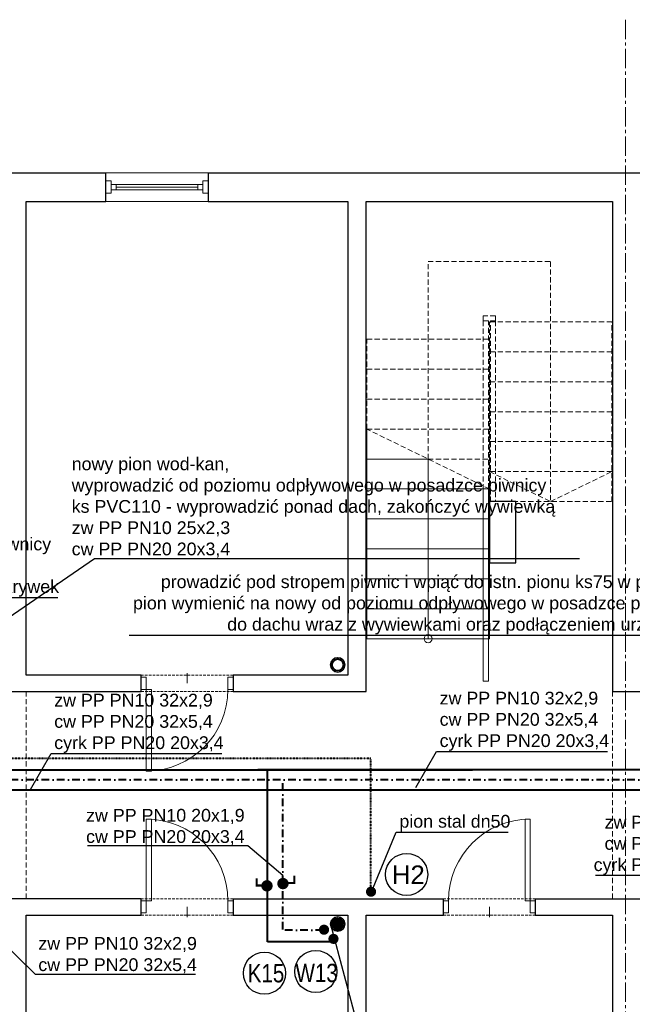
# Model space of a CAD drawing. Header units: millimetres. Extents: x -291747 to 77132, y 46721 to 203932.
# Tile 105 of 110: x 71072 to 71672, y 101167 to 102131. Entities that reach past the tile are written whole.
import ezdxf
from ezdxf.lldxf.tags import DXFTag

# ---------------------------------------------------------------- set-up
doc = ezdxf.new("R2010")
doc.units = ezdxf.units.MM
doc.header["$MEASUREMENT"] = 0
for name, pattern in [('DASHDOT', [1, 0.5, -0.25, 0, -0.25]), ('DIVIDE', [1.25, 0.5, -0.25, 0, -0.25, 0, -0.25]), ('xreff_LSN_szatnie_PW_rzuty_14$0$CENTER2', [28.575, 19.05, -3.175, 3.175, -3.175]), ('xreff_LSN_szatnie_PW_rzuty_14$0$DASHED', [19.05, 12.7, -6.35])]:
    doc.linetypes.add(name, pattern=pattern)
doc.layers.get('0').update_dxf_attribs({"lineweight": 9})
for name, color, linetype, lineweight in [('FL-p.poż. opisy', 5, 'Continuous', 30), ('FL-xref', 250, 'Continuous', 9), ('FL_Ciepła_woda-do odbiorników', 1, 'DASHDOT', 40), ('FL_cyrk nowa', 6, 'CYRK', 40), ('FL_ks_nad posadzka', 12, 'Continuous', 50), ('FL_opisy_kanaliza', 1, 'Continuous', 25), ('FL_opisy_woda', 7, 'Continuous', 25), ('FL_ppoż', 4, 'DIVIDE', 40), ('FL_Zimna_woda-do odbiorników', 5, 'SOLID', 40), ('Kanalizacja', 24, 'Continuous', 35), ('xreff_LSN_szatnie_PW_rzuty_14$0$A drzwi płytowe', 252, 'Continuous', 9), ('xreff_LSN_szatnie_PW_rzuty_14$0$A widok', 252, 'Continuous', 9), ('xreff_LSN_szatnie_PW_rzuty_14$0$A widok wyżej', 252, 'xreff_LSN_szatnie_PW_rzuty_14$0$DASHED', 9), ('xreff_LSN_szatnie_PW_rzuty_14$0$A-Glaz', 8, 'Continuous', 9), ('xreff_LSN_szatnie_PW_rzuty_14$0$A-Wall', 252, 'Continuous', 9), ('xreff_LSN_szatnie_PW_rzuty_14$0$S-Grid-Iden', 8, 'xreff_LSN_szatnie_PW_rzuty_14$0$CENTER2', 9)]:
    doc.layers.add(name, color=color, linetype=linetype, lineweight=lineweight)
doc.styles.add('$RECOVER_150828101252-21', font='txt')
doc.styles.get("Standard").update_dxf_attribs({"font": 'arial.ttf'})
doc.linetypes.add('CYRK', pattern='A,15,-4.6,["S",$RECOVER_150828101252-21,S=2.5,R=90,X=-0.8,Y=-1.3],-1', length=20.6)
tags = doc.linetypes.add('SOLID', pattern=[10, 10, 0]).pattern_tags.tags
tags[6:7] = [DXFTag(74, 4), DXFTag(75, 0), DXFTag(340, '0'), DXFTag(46, 0.0), DXFTag(50, 0.0), DXFTag(44, 0.0), DXFTag(45, 0.0)]
tags[4:5] = [DXFTag(74, 4), DXFTag(75, 0), DXFTag(340, '0'), DXFTag(46, 0.0), DXFTag(50, 0.0), DXFTag(44, 0.0), DXFTag(45, 0.0)]
doc.dimstyles.get("Standard").update_dxf_attribs({"dimtxt": 0.18, "dimasz": 0.18, "dimexe": 0.18, "dimexo": 0.0625, "dimgap": 0.09, "dimtad": 0, "dimtih": 1, "dimtoh": 1, "dimdec": 4, "dimzin": 0, "dimdsep": 46, "dimtxsty": 'Standard', "dimcen": 0.09, "dimadec": 0, "dimazin": 0, "dimtfac": 1, "dimtdec": 4, "dimtofl": 0, "dimtmove": 0, "dimatfit": 3, "dimfxl": 1, "dimtolj": 1, "dimtzin": 0, "dimarcsym": 0})

# ---------------------------------------------------------------- blocks, each defined once
blk = doc.blocks.new('xreff_LSN_szatnie_PW_rzuty_14$0$środek')
blk.add_line((0, 0), (0, -10))
blk = doc.blocks.new('xreff_LSN_szatnie_PW_rzuty_14')
at = {"layer": 'xreff_LSN_szatnie_PW_rzuty_14$0$A drzwi płytowe', "linetype": 'Continuous', "lineweight": 9, "ltscale": 0.2}
for points in [[(71196.18, 101487.22), (71191.18, 101487.22), (71191.18, 101475.22), (71196.18, 101475.22)], [(71276.18, 101487.22), (71281.18, 101487.22), (71281.18, 101475.22), (71276.18, 101475.22)], [(71196.18, 101256.22), (71191.18, 101256.22), (71191.18, 101268.22), (71196.18, 101268.22)], [(71276.18, 101256.22), (71281.18, 101256.22), (71281.18, 101268.22), (71276.18, 101268.22)], [(71492.18, 101256.22), (71487.18, 101256.22), (71487.18, 101268.22), (71492.18, 101268.22)], [(71572.18, 101256.22), (71577.18, 101256.22), (71577.18, 101268.22), (71572.18, 101268.22)]]:
    blk.add_lwpolyline(points, close=True, dxfattribs=at)
at = {"layer": 'xreff_LSN_szatnie_PW_rzuty_14$0$A drzwi płytowe', "linetype": 'Continuous', "lineweight": 9}
for points in [[(71196.18, 101475.22), (71201.18, 101475.22), (71201.18, 101395.22), (71196.18, 101395.22)], [(71196.18, 101268.22), (71201.18, 101268.22), (71201.18, 101348.22), (71196.18, 101348.22)], [(71572.18, 101268.22), (71567.18, 101268.22), (71567.18, 101348.22), (71572.18, 101348.22)]]:
    blk.add_lwpolyline(points, close=True, dxfattribs=at)
at = {"layer": 'xreff_LSN_szatnie_PW_rzuty_14$0$A drzwi płytowe', "linetype": 'Continuous', "lineweight": 9, "ltscale": 0.2, "extrusion": (0, 0, -1)}
for centre, start, end in [((-71196.18, 101475.22), 180, 270), ((-71572.18, 101268.22), 0, 90)]:
    blk.add_arc(centre, 80, start, end, dxfattribs=at)
at = {"layer": 'xreff_LSN_szatnie_PW_rzuty_14$0$A drzwi płytowe', "linetype": 'Continuous', "lineweight": 9, "ltscale": 0.2}
blk.add_arc((71196.18, 101268.22), 80, 0, 90, dxfattribs=at)
at = {"layer": 'xreff_LSN_szatnie_PW_rzuty_14$0$A widok'}
for points in [[(71532.18, 101671.55), (71532.18, 101524.89), (71412.18, 101524.89), (71412.18, 101730.22)], [(71412.18, 101700.89), (71472.18, 101700.89)], [(71472.18, 101524.89), (71472.18, 101700.89)], [(71412.18, 101671.55), (71532.18, 101671.55)], [(71526.18, 101674.49), (71526.18, 101483.22), (71531.18, 101483.22), (71531.18, 101672.04)], [(71532.18, 101671.55), (71532.18, 101659.22)], [(71412.18, 101642.22), (71532.18, 101642.22)], [(71412.18, 101612.89), (71532.18, 101612.89)], [(71412.18, 101583.55), (71532.18, 101583.55)], [(71412.18, 101554.22), (71532.18, 101554.22)], [(71412.18, 101524.89), (71532.18, 101524.89)]]:
    blk.add_lwpolyline(points, dxfattribs=at)
blk.add_circle((71472.18, 101524.89), 4, dxfattribs=at)
at = {"layer": 'xreff_LSN_szatnie_PW_rzuty_14$0$A widok wyżej', "linetype": 'xreff_LSN_szatnie_PW_rzuty_14$0$DASHED', "lineweight": 9, "ltscale": 0.2}
for p, q in [((71256.68, 101981.22), (71156.68, 101981.22)), ((71156.68, 101953.22), (71256.68, 101953.22)), ((71281.18, 101489.22), (71191.18, 101489.22)), ((71191.18, 101473.22), (71281.18, 101473.22)), ((71281.18, 101270.22), (71191.18, 101270.22)), ((71577.18, 101270.22), (71487.18, 101270.22)), ((71191.18, 101254.22), (71281.18, 101254.22)), ((71487.18, 101254.22), (71577.18, 101254.22))]:
    blk.add_line(p, q, dxfattribs=at)
at = {"layer": 'xreff_LSN_szatnie_PW_rzuty_14$0$A widok wyżej', "ltscale": 0.4}
for points in [[(71472.18, 101700.89), (71472.18, 101818.22), (71472.18, 101894.22), (71592.18, 101894.22), (71592.18, 101659.22)], [(71531.18, 101672.04), (71531.18, 101836.22), (71526.18, 101836.22), (71526.18, 101674.49)], [(71532.18, 101659.22), (71652.18, 101659.22), (71652.18, 101835.22), (71532.18, 101835.22), (71532.18, 101671.55)], [(71412.18, 101818.22), (71532.18, 101818.22), (71532.18, 101671.55)], [(71412.18, 101730.22), (71412.18, 101818.22)], [(71652.18, 101805.89), (71532.18, 101805.89)], [(71412.18, 101788.89), (71532.18, 101788.89)], [(71652.18, 101776.55), (71532.18, 101776.55)], [(71412.18, 101759.55), (71532.18, 101759.55)], [(71652.18, 101747.22), (71532.18, 101747.22)], [(71412.18, 101730.22), (71532.18, 101730.22)], [(71532.18, 101671.55), (71412.18, 101730.22)], [(71652.18, 101717.89), (71532.18, 101717.89)], [(71472.18, 101700.89), (71532.18, 101700.89)], [(71652.18, 101688.55), (71532.18, 101688.55)], [(71532.18, 101688.55), (71592.18, 101659.22), (71652.18, 101688.55)], [(71078.68, 101270.22), (71078.68, 101473.22)], [(71652.68, 101270.22), (71652.68, 101473.22)]]:
    blk.add_lwpolyline(points, dxfattribs=at)
for points in [[(71526.18, 101836.22), (71538.18, 101836.22), (71538.18, 101841.22), (71526.18, 101841.22)], [(71533.18, 101836.22), (71538.18, 101836.22), (71538.18, 101659.22), (71533.18, 101659.22)]]:
    blk.add_lwpolyline(points, close=True, dxfattribs=at)
at = {"layer": 'xreff_LSN_szatnie_PW_rzuty_14$0$A-Glaz', "linetype": 'Continuous', "lineweight": 9}
for p, q in [((71256.68, 101981.22), (71156.68, 101981.22)), ((71166.68, 101964.72), (71166.68, 101969.72)), ((71246.68, 101967.22), (71166.68, 101967.22)), ((71246.68, 101964.72), (71246.68, 101969.72)), ((71256.68, 101953.22), (71156.68, 101953.22))]:
    blk.add_line(p, q, dxfattribs=at)
for points in [[(71161.68, 101973.22), (71156.68, 101973.22), (71156.68, 101961.22), (71161.68, 101961.22)], [(71251.68, 101964.72), (71251.68, 101969.72), (71161.68, 101969.72), (71161.68, 101964.72)], [(71251.68, 101973.22), (71256.68, 101973.22), (71256.68, 101961.22), (71251.68, 101961.22)]]:
    blk.add_lwpolyline(points, close=True, dxfattribs=at)
at = {"layer": 'xreff_LSN_szatnie_PW_rzuty_14$0$A-Wall', "linetype": 'Continuous', "lineweight": 25}
for p, q in [((70943.68, 101981.22), (71156.68, 101981.22)), ((71156.68, 101953.22), (71156.68, 101981.22)), ((71256.68, 101981.22), (71754.68, 101981.22)), ((71256.68, 101981.22), (71256.68, 101953.22)), ((71078.68, 101953.22), (71156.68, 101953.22)), ((71078.68, 101489.22), (71078.68, 101953.22)), ((71256.68, 101953.22), (71393.68, 101953.22)), ((71393.68, 101953.22), (71393.68, 101489.22)), ((71411.68, 101953.22), (71652.68, 101953.22)), ((71411.68, 101473.22), (71411.68, 101953.22)), ((71652.68, 101953.22), (71652.68, 101473.22)), ((71558.18, 101659.22), (71532.18, 101659.22)), ((71532.18, 101659.22), (71532.18, 101599.22)), ((71558.18, 101599.22), (71558.18, 101659.22)), ((71532.18, 101599.22), (71558.18, 101599.22)), ((71191.18, 101489.22), (71078.68, 101489.22)), ((71191.18, 101473.22), (71191.18, 101489.22)), ((71393.68, 101489.22), (71281.18, 101489.22)), ((71281.18, 101489.22), (71281.18, 101473.22)), ((70829.68, 101473.22), (71191.18, 101473.22)), ((71281.18, 101473.22), (71411.68, 101473.22)), ((71652.68, 101473.22), (71724.18, 101473.22)), ((71191.18, 101270.22), (71052.68, 101270.22)), ((71191.18, 101254.22), (71191.18, 101270.22)), ((71281.18, 101270.22), (71487.18, 101270.22)), ((71281.18, 101270.22), (71281.18, 101254.22)), ((71487.18, 101254.22), (71487.18, 101270.22)), ((71577.18, 101270.22), (71772.93, 101270.22)), ((71577.18, 101270.22), (71577.18, 101254.22)), ((71078.68, 100717.22), (71078.68, 101254.22)), ((71078.68, 101254.22), (71191.18, 101254.22)), ((71281.18, 101254.22), (71393.68, 101254.22)), ((71393.68, 101254.22), (71393.68, 100717.22)), ((71411.68, 101254.22), (71487.18, 101254.22)), ((71411.68, 100717.22), (71411.68, 101254.22)), ((71577.18, 101254.22), (71652.68, 101254.22)), ((71652.68, 101254.22), (71652.68, 100717.22))]:
    blk.add_line(p, q, dxfattribs=at)
at = {"layer": 'xreff_LSN_szatnie_PW_rzuty_14$0$S-Grid-Iden'}
blk.add_lwpolyline([(71665.68, 102131.22), (71665.68, 100539.22)], dxfattribs=at)
at = {"layer": 'xreff_LSN_szatnie_PW_rzuty_14$0$A drzwi płytowe', "linetype": 'Continuous', "lineweight": 9, "ltscale": 0.2, "extrusion": (0, 0, -1), "zscale": -1, "rotation": 180}
blk.add_blockref('xreff_LSN_szatnie_PW_rzuty_14$0$środek', (-71236.18, 101481.22), dxfattribs=at)
at = {"layer": 'xreff_LSN_szatnie_PW_rzuty_14$0$A drzwi płytowe', "linetype": 'Continuous', "lineweight": 9, "ltscale": 0.2}
blk.add_blockref('xreff_LSN_szatnie_PW_rzuty_14$0$środek', (71236.18, 101262.22), dxfattribs=at)
at = {"layer": 'xreff_LSN_szatnie_PW_rzuty_14$0$A drzwi płytowe', "linetype": 'Continuous', "lineweight": 9, "ltscale": 0.2, "extrusion": (0, 0, -1), "zscale": -1}
blk.add_blockref('xreff_LSN_szatnie_PW_rzuty_14$0$środek', (-71532.18, 101262.22), dxfattribs=at)
blk = doc.blocks.new('pion ks')
at = {"layer": 'Kanalizacja'}
for radius in [70, 55]:
    blk.add_circle((44913.3, -92262.8), radius, dxfattribs=at)
blk = doc.blocks.new('A$C69789441')
at = {"layer": 'Kanalizacja'}
for p in [(-5693.3, 100083.1), (-5693.3, 97543.9)]:
    blk.add_blockref('pion ks', p, dxfattribs=at)

msp = doc.modelspace()

# ---------------------------------------------------------------- block references
at = {"layer": 'FL-xref'}
msp.add_blockref('xreff_LSN_szatnie_PW_rzuty_14', (0, 0), dxfattribs=at)

# ---------------------------------------------------------------- next in the draw order: hatches: boundary and pattern name
at = {"layer": 'FL_Ciepła_woda-do odbiorników', "ltscale": 15}
for points in [[(71330.03, 101279.37, -1), (71330.03, 101290.62, -1)], [(71370.67, 101244.81, 1), (71369.89, 101234.84, 1)]]:
    msp.add_hatch(color=256, dxfattribs=at).paths.add_polyline_path(points)
at = {"layer": 'FL_ks_nad posadzka'}
msp.add_hatch(color=256, dxfattribs=at).paths.add_polyline_path([(71383.21, 101251.18, 1), (71383.21, 101240.18, 1)])
at = {"layer": 'FL_ppoż'}
msp.add_hatch(color=256, dxfattribs=at).paths.add_polyline_path([(71415.9, 101272.01, 1), (71416.68, 101281.98, 1)])
at = {"layer": 'FL_Zimna_woda-do odbiorników'}
for points in [[(71319.99, 101282.81, 1), (71308.74, 101282.81, 1)], [(71379.1, 101225.85, 1), (71379.87, 101235.82, 1)]]:
    msp.add_hatch(color=256, dxfattribs=at).paths.add_polyline_path(points)

# ---------------------------------------------------------------- next in the draw order: linework, layer by layer
at = {"layer": 'FL-p.poż. opisy'}
msp.add_circle((71451.14, 101293.93), 20.64, dxfattribs=at)
at = {"layer": 'FL_Ciepła_woda-do odbiorników', "ltscale": 15}
for p, q in [((71871.11, 101386.48), (70962.05, 101386.48)), ((71329.8, 101239.97), (71329.8, 101386.48)), ((71369.5, 101239.5), (71329.8, 101239.5))]:
    msp.add_line(p, q, dxfattribs=at)
at = {"layer": 'FL_Ciepła_woda-do odbiorników', "ltscale": 15, "const_width": 2}
msp.add_lwpolyline([(71330, 101285.5), (71341.14, 101285.5), (71341.14, 101292.61)], dxfattribs=at)
at = {"layer": 'FL_cyrk nowa', "ltscale": 3}
msp.add_line((71861.11, 101376.48), (70972.05, 101376.48), dxfattribs=at)
at = {"layer": 'FL_opisy_kanaliza'}
msp.add_circle((71311.9, 101197.21), 20.64, dxfattribs=at)
at = {"layer": 'FL_opisy_woda'}
msp.add_circle((71362.19, 101198.92), 20.64, dxfattribs=at)
at = {"layer": 'FL_ppoż'}
for p, q in [((71415.94, 101407.44), (70378.78, 101407.44)), ((71415.94, 101276), (71415.94, 101407.44))]:
    msp.add_line(p, q, dxfattribs=at)
at = {"layer": 'FL_Zimna_woda-do odbiorników'}
for p, q in [((70952.05, 101396.48), (71515.62, 101396.48)), ((71881.11, 101396.48), (71305.46, 101396.48)), ((71315.05, 101228.02), (71315.05, 101396.48)), ((71379.5, 101228.02), (71315.05, 101228.02))]:
    msp.add_line(p, q, dxfattribs=at)
at = {"layer": 'FL_Zimna_woda-do odbiorników', "const_width": 2}
msp.add_lwpolyline([(71315.53, 101283.11), (71304.39, 101283.11), (71304.39, 101290.21)], dxfattribs=at)

# ---------------------------------------------------------------- next in the draw order: block references
at = {"layer": 'FL_ppoż', "xscale": 0.1, "yscale": 0.1, "zscale": 0.1}
msp.add_blockref('A$C69789441', (67461.68, 100717.22), dxfattribs=at)

# ---------------------------------------------------------------- next in the draw order: texts
at = {"insert": (71444.07, 101336), "char_height": 12.5, "attachment_point": 7}
msp.add_mtext('pion stal dn50', dxfattribs=at)
at = {"layer": 'FL-p.poż. opisy', "insert": (71436.79, 101284.74), "char_height": 18, "attachment_point": 7}
msp.add_mtext('H2', dxfattribs=at)
at = {"layer": 'FL_opisy_kanaliza', "insert": (71295.55, 101187.98), "char_height": 18, "attachment_point": 7}
msp.add_mtext('\\W0.8;K15', dxfattribs=at)
at = {"layer": 'FL_opisy_woda'}
for s, insert, char_height, attachment_point in [('nowy pion wod-kan, \\Pwyprowadzić od poziomu odpływowego w posadzce piwnicy\\Pks PVC110 - wyprowadzić ponad dach, zakończyć wywiewką\\Pzw PP PN10 25x2,3\\Pcw PP PN20 20x3,4\\P', (71123.12, 101604.21), 12.5, 7), ('istn. pion wod-kan wymienić na nowy\\Pwoda - od poziomu piwnicy do podłączenia urządzeń \\Pkanalizacja sanitarna - od poziomu odpływowego w posadzce piwnicy\\Pdo dachu wraz z wywiewkami oraz podłączeniem urządzeń\\Pdokładną lokalizację ustalić na etapie realizacji na podstawie odkrywek\\P', (70564.34, 101565.95), 12.5, 7), ('\\Pprowadzić pod stropem piwnic i wpiąć do istn. pionu ks75 w piwnicy\\Ppion wymienić na nowy od poziomu odpływowego w posadzce piwnicy, \\Pdo dachu wraz z wywiewkami oraz podłączeniem urządzeń ', (71732.5, 101529), 12.5, 9), (' \\Pzw PP PN10 32x2,9\\Pcw PP PN20 32x5,4\\Pcyrk PP PN20 20x3,4 ', (71483.5, 101415), 12.5, 7), (' \\Pzw PP PN10 32x2,9\\Pcw PP PN20 32x5,4\\Pcyrk PP PN20 20x3,4 ', (71106, 101413), 12.5, 7), ('\\Pzw PP PN10 20x1,9\\Pcw PP PN20 20x3,4', (71292.5, 101322.5), 12.5, 9), (' \\Pzw PP PN10 32x2,9\\Pcw PP PN20 32x5,4\\Pcyrk PP PN20 20x3,4 ', (71800.3, 101293.5), 12.5, 9), ('\\Pzw PP PN10 32x2,9\\Pcw PP PN20 32x5,4', (71090.44, 101197), 12.5, 7), ('\\W0.8;W13', (71342.34, 101188.19), 18, 7)]:
    msp.add_mtext(s, dxfattribs=dict(at, insert=insert, char_height=char_height, attachment_point=attachment_point))

# ---------------------------------------------------------------- next in the draw order: leaders
at = {"annotation_type": 0, "has_hookline": 1, "hookline_direction": 0, "text_width": 106.64}
msp.add_leader([(71416.85, 101276.99), (71440.95, 101335.38), (71443.45, 101335.38)], dimstyle='Standard', override={"dimtxt": 2.5, "dimasz": 2.5, "dimexe": 1.25, "dimexo": 0.625, "dimgap": 0.625, "dimtad": 1, "dimtih": 0, "dimtoh": 0, "dimdec": 2, "dimzin": 8, "dimdsep": 44, "dimcen": 2.5, "dimtdec": 2, "dimtofl": 1, "dimldrblk": 'None', "dimtolj": 0, "dimtzin": 8}, dxfattribs=at)
at = {"layer": 'FL_opisy_woda', "annotation_type": 0, "has_hookline": 1}
for points, hookline_direction, text_width in [([(71032, 101525.5), (71145.6, 101603.58), (71148.1, 101603.58)], 0, 471.59), ([(70533.66, 101495.89), (70561.22, 101565.32), (70563.72, 101565.32)], 0, 545.3), ([(71952.81, 101345.22), (71728.53, 101527.98), (71726.03, 101527.98)], 1, 546.15), ([(71082.7, 101377.09), (71102.88, 101412.38), (71105.38, 101412.38)], 0, 164.3), ([(71460.2, 101379.09), (71480.38, 101414.38), (71482.88, 101414.38)], 0, 164.3), ([(71847.2, 101377.09), (71803.43, 101292.88), (71800.93, 101292.88)], 1, 164.3), ([(71329.8, 101293.03), (71295.62, 101321.88), (71293.12, 101321.88)], 1, 154.06), ([(71038.63, 101243.82), (71087.31, 101196.38), (71089.81, 101196.38)], 0, 154.06), ([(71376.68, 101245.33), (71436.22, 101021.32), (71438.72, 101021.32)], 0, 616.21)]:
    msp.add_leader(points, dimstyle='Standard', override={"dimtxt": 2.5, "dimasz": 2.5, "dimexe": 1.25, "dimexo": 0.625, "dimgap": 0.625, "dimtad": 1, "dimtih": 0, "dimtoh": 0, "dimdec": 2, "dimzin": 8, "dimdsep": 44, "dimcen": 2.5, "dimtdec": 2, "dimtofl": 1, "dimldrblk": 'None', "dimtolj": 0, "dimtzin": 8}, dxfattribs=dict(at, hookline_direction=hookline_direction, text_width=text_width))

doc.saveas('drawing.dxf')
